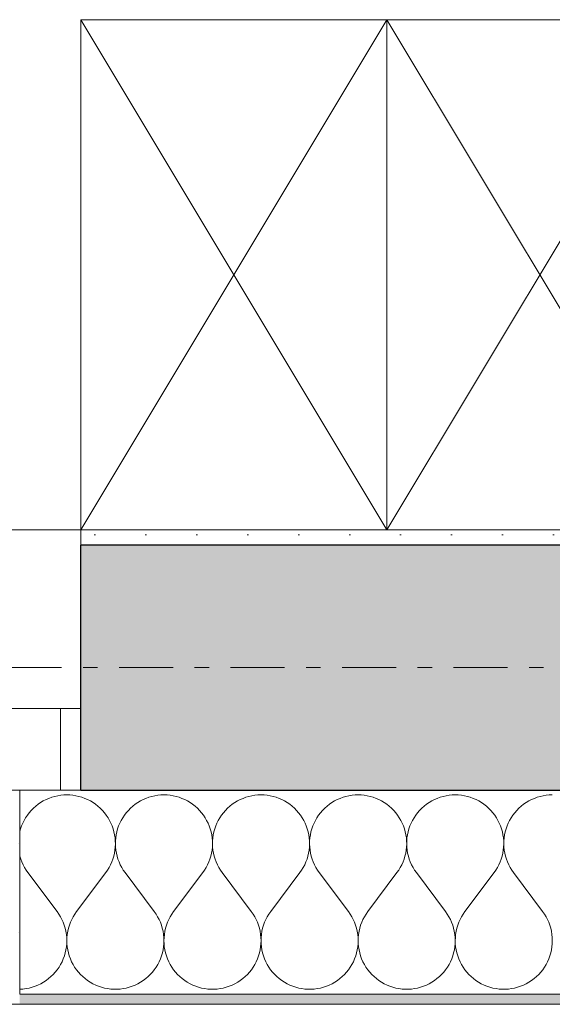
# Model space of a CAD drawing. Extents: x 100 to 2982, y 37 to 2050.
# Tile 62 of 130: x 1584 to 1636, y 575 to 671. Entities that reach past the tile are written whole.
import ezdxf
from ezdxf.xclip import XClip

# ---------------------------------------------------------------- set-up
doc = ezdxf.new("R2010")
doc.units = 0
doc.header["$MEASUREMENT"] = 0
doc.header["$XCLIPFRAME"] = 0
doc.linetypes.add('Przerywana podwójnie', pattern=[54.680554, 26.458333, -10.583333, 7.055556, -10.583333])
for name, color, linetype in [('330-W Wyposażenie', 7, 'Continuous'), ('410-K Osie', 7, 'Continuous'), ('420-K Ściany', 7, 'Continuous'), ('820-G Rysunki Obrazki', 7, 'Continuous'), ('Okna ARCHICADa', 7, 'Continuous')]:
    doc.layers.add(name, color=color, linetype=linetype)
pattern_1 = [(0, (-18316.349, -206.5255), (0, 8.660254), [0, -5]), (0, (-18313.849, -202.195), (0, 8.660254), [0, -5])]

# ---------------------------------------------------------------- blocks, each defined once
blk = doc.blocks.new('*X8')
at = {"layer": '420-K Ściany', "color": 174, "linetype": 'Continuous', "lineweight": 5, "ltscale": 0.2}
for p, q in [((1586.372, 594.573), (1586.105, 594.436)), ((1586.649, 594.694), (1586.372, 594.573)), ((1586.932, 594.796), (1586.649, 594.694)), ((1587.221, 594.881), (1586.932, 594.796)), ((1587.515, 594.947), (1587.221, 594.881)), ((1587.812, 594.995), (1587.515, 594.947)), ((1588.112, 595.023), (1587.812, 594.995)), ((1588.413, 595.033), (1588.112, 595.023)), ((1588.714, 595.023), (1588.413, 595.033)), ((1589.014, 594.995), (1588.714, 595.023)), ((1589.311, 594.947), (1589.014, 594.995)), ((1589.605, 594.881), (1589.311, 594.947)), ((1589.894, 594.796), (1589.605, 594.881)), ((1590.178, 594.694), (1589.894, 594.796)), ((1590.454, 594.573), (1590.178, 594.694)), ((1590.722, 594.436), (1590.454, 594.573)), ((1595.896, 594.573), (1595.628, 594.436)), ((1596.172, 594.694), (1595.896, 594.573)), ((1596.456, 594.796), (1596.172, 594.694)), ((1596.745, 594.881), (1596.456, 594.796)), ((1597.038, 594.947), (1596.745, 594.881)), ((1597.336, 594.995), (1597.038, 594.947)), ((1597.636, 595.023), (1597.336, 594.995)), ((1597.937, 595.033), (1597.636, 595.023)), ((1598.238, 595.023), (1597.937, 595.033)), ((1598.538, 594.995), (1598.238, 595.023)), ((1598.835, 594.947), (1598.538, 594.995)), ((1599.129, 594.881), (1598.835, 594.947)), ((1599.418, 594.796), (1599.129, 594.881)), ((1599.701, 594.694), (1599.418, 594.796)), ((1599.977, 594.573), (1599.701, 594.694)), ((1600.245, 594.436), (1599.977, 594.573)), ((1605.42, 594.573), (1605.152, 594.436)), ((1605.696, 594.694), (1605.42, 594.573)), ((1605.979, 594.796), (1605.696, 594.694)), ((1606.268, 594.881), (1605.979, 594.796)), ((1606.562, 594.947), (1606.268, 594.881)), ((1606.86, 594.995), (1606.562, 594.947)), ((1607.16, 595.023), (1606.86, 594.995)), ((1607.461, 595.033), (1607.16, 595.023)), ((1607.762, 595.023), (1607.461, 595.033)), ((1608.062, 594.995), (1607.762, 595.023)), ((1608.359, 594.947), (1608.062, 594.995)), ((1608.653, 594.881), (1608.359, 594.947)), ((1608.942, 594.796), (1608.653, 594.881)), ((1609.225, 594.694), (1608.942, 594.796)), ((1609.501, 594.573), (1609.225, 594.694)), ((1609.769, 594.436), (1609.501, 594.573)), ((1614.944, 594.573), (1614.676, 594.436)), ((1615.22, 594.694), (1614.944, 594.573)), ((1615.503, 594.796), (1615.22, 594.694)), ((1615.792, 594.881), (1615.503, 594.796)), ((1616.086, 594.947), (1615.792, 594.881)), ((1616.384, 594.995), (1616.086, 594.947)), ((1616.683, 595.023), (1616.384, 594.995)), ((1616.984, 595.033), (1616.683, 595.023)), ((1617.286, 595.023), (1616.984, 595.033)), ((1617.585, 594.995), (1617.286, 595.023)), ((1617.883, 594.947), (1617.585, 594.995)), ((1618.177, 594.881), (1617.883, 594.947)), ((1618.466, 594.796), (1618.177, 594.881)), ((1618.749, 594.694), (1618.466, 594.796)), ((1619.025, 594.573), (1618.749, 594.694)), ((1619.293, 594.436), (1619.025, 594.573)), ((1624.468, 594.573), (1624.2, 594.436)), ((1624.744, 594.694), (1624.468, 594.573)), ((1625.027, 594.796), (1624.744, 594.694)), ((1625.316, 594.881), (1625.027, 594.796)), ((1625.61, 594.947), (1625.316, 594.881)), ((1625.907, 594.995), (1625.61, 594.947)), ((1626.207, 595.023), (1625.907, 594.995)), ((1626.508, 595.033), (1626.207, 595.023)), ((1626.809, 595.023), (1626.508, 595.033)), ((1627.109, 594.995), (1626.809, 595.023)), ((1627.407, 594.947), (1627.109, 594.995)), ((1627.701, 594.881), (1627.407, 594.947)), ((1627.99, 594.796), (1627.701, 594.881)), ((1628.273, 594.694), (1627.99, 594.796)), ((1628.549, 594.573), (1628.273, 594.694)), ((1628.817, 594.436), (1628.549, 594.573)), ((1633.991, 594.573), (1633.724, 594.436)), ((1634.268, 594.694), (1633.991, 594.573)), ((1634.551, 594.796), (1634.268, 594.694)), ((1634.84, 594.881), (1634.551, 594.796)), ((1635.134, 594.947), (1634.84, 594.881)), ((1635.431, 594.995), (1635.134, 594.947)), ((1635.731, 595.023), (1635.431, 594.995)), ((1636.032, 595.033), (1635.731, 595.023)), ((1584.923, 593.511), (1584.726, 593.284)), ((1585.135, 593.725), (1584.923, 593.511)), ((1585.36, 593.925), (1585.135, 593.725)), ((1585.597, 594.111), (1585.36, 593.925)), ((1585.846, 594.281), (1585.597, 594.111)), ((1586.105, 594.436), (1585.846, 594.281)), ((1590.98, 594.281), (1590.722, 594.436)), ((1591.229, 594.111), (1590.98, 594.281)), ((1591.466, 593.925), (1591.229, 594.111)), ((1591.691, 593.725), (1591.466, 593.925)), ((1591.903, 593.511), (1591.691, 593.725)), ((1592.101, 593.284), (1591.903, 593.511)), ((1594.447, 593.511), (1594.249, 593.284)), ((1594.659, 593.725), (1594.447, 593.511)), ((1594.884, 593.925), (1594.659, 593.725)), ((1595.121, 594.111), (1594.884, 593.925)), ((1595.37, 594.281), (1595.121, 594.111)), ((1595.628, 594.436), (1595.37, 594.281)), ((1600.504, 594.281), (1600.245, 594.436)), ((1600.753, 594.111), (1600.504, 594.281)), ((1600.99, 593.925), (1600.753, 594.111)), ((1601.215, 593.725), (1600.99, 593.925)), ((1601.426, 593.511), (1601.215, 593.725)), ((1601.624, 593.284), (1601.426, 593.511)), ((1603.971, 593.511), (1603.773, 593.284)), ((1604.183, 593.725), (1603.971, 593.511)), ((1604.408, 593.925), (1604.183, 593.725)), ((1604.645, 594.111), (1604.408, 593.925)), ((1604.893, 594.281), (1604.645, 594.111)), ((1605.152, 594.436), (1604.893, 594.281)), ((1610.028, 594.281), (1609.769, 594.436)), ((1610.276, 594.111), (1610.028, 594.281)), ((1610.513, 593.925), (1610.276, 594.111)), ((1610.738, 593.725), (1610.513, 593.925)), ((1610.95, 593.511), (1610.738, 593.725)), ((1611.148, 593.284), (1610.95, 593.511)), ((1613.495, 593.511), (1613.297, 593.284)), ((1613.707, 593.725), (1613.495, 593.511)), ((1613.932, 593.925), (1613.707, 593.725)), ((1614.169, 594.111), (1613.932, 593.925)), ((1614.417, 594.281), (1614.169, 594.111)), ((1614.676, 594.436), (1614.417, 594.281)), ((1619.552, 594.281), (1619.293, 594.436)), ((1619.8, 594.111), (1619.552, 594.281)), ((1620.037, 593.925), (1619.8, 594.111)), ((1620.262, 593.725), (1620.037, 593.925)), ((1620.474, 593.511), (1620.262, 593.725)), ((1620.672, 593.284), (1620.474, 593.511)), ((1623.019, 593.511), (1622.821, 593.284)), ((1623.231, 593.725), (1623.019, 593.511)), ((1623.455, 593.925), (1623.231, 593.725)), ((1623.693, 594.111), (1623.455, 593.925)), ((1623.941, 594.281), (1623.693, 594.111)), ((1624.2, 594.436), (1623.941, 594.281)), ((1629.076, 594.281), (1628.817, 594.436)), ((1629.324, 594.111), (1629.076, 594.281)), ((1629.561, 593.925), (1629.324, 594.111)), ((1629.786, 593.725), (1629.561, 593.925)), ((1629.998, 593.511), (1629.786, 593.725)), ((1630.196, 593.284), (1629.998, 593.511)), ((1632.542, 593.511), (1632.345, 593.284)), ((1632.754, 593.725), (1632.542, 593.511)), ((1632.979, 593.925), (1632.754, 593.725)), ((1633.216, 594.111), (1632.979, 593.925)), ((1633.465, 594.281), (1633.216, 594.111)), ((1633.724, 594.436), (1633.465, 594.281)), ((1584.223, 592.534), (1584.089, 592.265)), ((1584.375, 592.794), (1584.223, 592.534)), ((1584.542, 593.045), (1584.375, 592.794)), ((1584.726, 593.284), (1584.542, 593.045)), ((1592.284, 593.045), (1592.101, 593.284)), ((1592.451, 592.794), (1592.284, 593.045)), ((1592.603, 592.534), (1592.451, 592.794)), ((1592.737, 592.265), (1592.603, 592.534)), ((1593.747, 592.534), (1593.612, 592.265)), ((1593.899, 592.794), (1593.747, 592.534)), ((1594.066, 593.045), (1593.899, 592.794)), ((1594.249, 593.284), (1594.066, 593.045)), ((1601.807, 593.045), (1601.624, 593.284)), ((1601.975, 592.794), (1601.807, 593.045)), ((1602.127, 592.534), (1601.975, 592.794)), ((1602.261, 592.265), (1602.127, 592.534)), ((1603.271, 592.534), (1603.136, 592.265)), ((1603.422, 592.794), (1603.271, 592.534)), ((1603.59, 593.045), (1603.422, 592.794)), ((1603.773, 593.284), (1603.59, 593.045)), ((1611.331, 593.045), (1611.148, 593.284)), ((1611.499, 592.794), (1611.331, 593.045)), ((1611.65, 592.534), (1611.499, 592.794)), ((1611.785, 592.265), (1611.65, 592.534)), ((1612.795, 592.534), (1612.66, 592.265)), ((1612.946, 592.794), (1612.795, 592.534)), ((1613.114, 593.045), (1612.946, 592.794)), ((1613.297, 593.284), (1613.114, 593.045)), ((1620.855, 593.045), (1620.672, 593.284)), ((1621.023, 592.794), (1620.855, 593.045)), ((1621.174, 592.534), (1621.023, 592.794)), ((1621.309, 592.265), (1621.174, 592.534)), ((1622.319, 592.534), (1622.184, 592.265)), ((1622.47, 592.794), (1622.319, 592.534)), ((1622.638, 593.045), (1622.47, 592.794)), ((1622.821, 593.284), (1622.638, 593.045)), ((1630.379, 593.045), (1630.196, 593.284)), ((1630.547, 592.794), (1630.379, 593.045)), ((1630.698, 592.534), (1630.547, 592.794)), ((1630.833, 592.265), (1630.698, 592.534)), ((1631.842, 592.534), (1631.708, 592.265)), ((1631.994, 592.794), (1631.842, 592.534)), ((1632.162, 593.045), (1631.994, 592.794)), ((1632.345, 593.284), (1632.162, 593.045)), ((1583.872, 591.703), (1583.802, 591.455)), ((1583.971, 591.987), (1583.872, 591.703)), ((1584.089, 592.265), (1583.971, 591.987)), ((1592.855, 591.987), (1592.737, 592.265)), ((1592.954, 591.703), (1592.855, 591.987)), ((1593.036, 591.413), (1592.954, 591.703)), ((1593.395, 591.703), (1593.314, 591.413)), ((1593.495, 591.987), (1593.395, 591.703)), ((1593.612, 592.265), (1593.495, 591.987)), ((1602.379, 591.987), (1602.261, 592.265)), ((1602.478, 591.703), (1602.379, 591.987)), ((1602.56, 591.413), (1602.478, 591.703)), ((1602.919, 591.703), (1602.838, 591.413)), ((1603.019, 591.987), (1602.919, 591.703)), ((1603.136, 592.265), (1603.019, 591.987)), ((1611.902, 591.987), (1611.785, 592.265)), ((1612.002, 591.703), (1611.902, 591.987)), ((1612.084, 591.413), (1612.002, 591.703)), ((1612.443, 591.703), (1612.362, 591.413)), ((1612.543, 591.987), (1612.443, 591.703)), ((1612.66, 592.265), (1612.543, 591.987)), ((1621.426, 591.987), (1621.309, 592.265)), ((1621.526, 591.703), (1621.426, 591.987)), ((1621.607, 591.413), (1621.526, 591.703)), ((1621.967, 591.703), (1621.885, 591.413)), ((1622.066, 591.987), (1621.967, 591.703)), ((1622.184, 592.265), (1622.066, 591.987)), ((1630.95, 591.987), (1630.833, 592.265)), ((1631.05, 591.703), (1630.95, 591.987)), ((1631.131, 591.413), (1631.05, 591.703)), ((1631.491, 591.703), (1631.409, 591.413)), ((1631.59, 591.987), (1631.491, 591.703)), ((1631.708, 592.265), (1631.59, 591.987)), ((1593.099, 591.118), (1593.036, 591.413)), ((1593.143, 590.82), (1593.099, 591.118)), ((1593.168, 590.52), (1593.143, 590.82)), ((1593.207, 590.82), (1593.181, 590.52)), ((1593.251, 591.118), (1593.207, 590.82)), ((1593.314, 591.413), (1593.251, 591.118)), ((1602.623, 591.118), (1602.56, 591.413)), ((1602.667, 590.82), (1602.623, 591.118)), ((1602.692, 590.52), (1602.667, 590.82)), ((1602.731, 590.82), (1602.705, 590.52)), ((1602.775, 591.118), (1602.731, 590.82)), ((1602.838, 591.413), (1602.775, 591.118)), ((1612.147, 591.118), (1612.084, 591.413)), ((1612.191, 590.82), (1612.147, 591.118)), ((1612.216, 590.52), (1612.191, 590.82)), ((1612.254, 590.82), (1612.229, 590.52)), ((1612.299, 591.118), (1612.254, 590.82)), ((1612.362, 591.413), (1612.299, 591.118)), ((1621.67, 591.118), (1621.607, 591.413)), ((1621.715, 590.82), (1621.67, 591.118)), ((1621.74, 590.52), (1621.715, 590.82)), ((1621.778, 590.82), (1621.753, 590.52)), ((1621.822, 591.118), (1621.778, 590.82)), ((1621.885, 591.413), (1621.822, 591.118)), ((1631.194, 591.118), (1631.131, 591.413)), ((1631.238, 590.82), (1631.194, 591.118)), ((1631.264, 590.52), (1631.238, 590.82)), ((1631.302, 590.82), (1631.277, 590.52)), ((1631.346, 591.118), (1631.302, 590.82)), ((1631.409, 591.413), (1631.346, 591.118)), ((1593.079, 589.322), (1593.13, 589.619)), ((1593.13, 589.619), (1593.162, 589.918)), ((1593.162, 589.918), (1593.175, 590.219)), ((1593.175, 590.219), (1593.168, 590.52)), ((1593.181, 590.52), (1593.175, 590.219)), ((1593.175, 590.219), (1593.188, 589.918)), ((1593.188, 589.918), (1593.22, 589.619)), ((1593.22, 589.619), (1593.27, 589.322)), ((1602.603, 589.322), (1602.654, 589.619)), ((1602.654, 589.619), (1602.686, 589.918)), ((1602.686, 589.918), (1602.698, 590.219)), ((1602.698, 590.219), (1602.692, 590.52)), ((1602.705, 590.52), (1602.699, 590.219)), ((1602.699, 590.219), (1602.712, 589.918)), ((1602.712, 589.918), (1602.744, 589.619)), ((1602.744, 589.619), (1602.794, 589.322)), ((1612.127, 589.322), (1612.178, 589.619)), ((1612.178, 589.619), (1612.209, 589.918)), ((1612.209, 589.918), (1612.222, 590.219)), ((1612.222, 590.219), (1612.216, 590.52)), ((1612.229, 590.52), (1612.223, 590.219)), ((1612.223, 590.219), (1612.236, 589.918)), ((1612.236, 589.918), (1612.267, 589.619)), ((1612.267, 589.619), (1612.318, 589.322)), ((1621.651, 589.322), (1621.702, 589.619)), ((1621.702, 589.619), (1621.733, 589.918)), ((1621.733, 589.918), (1621.746, 590.219)), ((1621.746, 590.219), (1621.74, 590.52)), ((1621.753, 590.52), (1621.747, 590.219)), ((1621.747, 590.219), (1621.759, 589.918)), ((1621.759, 589.918), (1621.791, 589.619)), ((1621.791, 589.619), (1621.842, 589.322)), ((1631.175, 589.322), (1631.225, 589.619)), ((1631.225, 589.619), (1631.257, 589.918)), ((1631.257, 589.918), (1631.27, 590.219)), ((1631.27, 590.219), (1631.264, 590.52)), ((1631.277, 590.52), (1631.27, 590.219)), ((1631.27, 590.219), (1631.283, 589.918)), ((1631.283, 589.918), (1631.315, 589.619)), ((1631.315, 589.619), (1631.366, 589.322)), ((1583.802, 589.088), (1583.816, 589.029)), ((1583.816, 589.029), (1583.904, 588.74)), ((1583.904, 588.74), (1584.01, 588.458)), ((1592.817, 588.458), (1592.922, 588.74)), ((1592.922, 588.74), (1593.01, 589.029)), ((1593.01, 589.029), (1593.079, 589.322)), ((1593.27, 589.322), (1593.34, 589.029)), ((1593.34, 589.029), (1593.428, 588.74)), ((1593.428, 588.74), (1593.533, 588.458)), ((1602.34, 588.458), (1602.446, 588.74)), ((1602.446, 588.74), (1602.534, 589.029)), ((1602.534, 589.029), (1602.603, 589.322)), ((1602.794, 589.322), (1602.864, 589.029)), ((1602.864, 589.029), (1602.951, 588.74)), ((1602.951, 588.74), (1603.057, 588.458)), ((1611.864, 588.458), (1611.97, 588.74)), ((1611.97, 588.74), (1612.058, 589.029)), ((1612.058, 589.029), (1612.127, 589.322)), ((1612.318, 589.322), (1612.387, 589.029)), ((1612.387, 589.029), (1612.475, 588.74)), ((1612.475, 588.74), (1612.581, 588.458)), ((1621.388, 588.458), (1621.494, 588.74)), ((1621.494, 588.74), (1621.582, 589.029)), ((1621.582, 589.029), (1621.651, 589.322)), ((1621.842, 589.322), (1621.911, 589.029)), ((1621.911, 589.029), (1621.999, 588.74)), ((1621.999, 588.74), (1622.105, 588.458)), ((1630.912, 588.458), (1631.018, 588.74)), ((1631.018, 588.74), (1631.105, 589.029)), ((1631.105, 589.029), (1631.175, 589.322)), ((1631.366, 589.322), (1631.435, 589.029)), ((1631.435, 589.029), (1631.523, 588.74)), ((1631.523, 588.74), (1631.629, 588.458)), ((1584.01, 588.458), (1584.133, 588.184)), ((1584.133, 588.184), (1584.273, 587.917)), ((1584.273, 587.917), (1584.431, 587.66)), ((1592.396, 587.66), (1592.553, 587.917)), ((1592.553, 587.917), (1592.693, 588.184)), ((1592.693, 588.184), (1592.817, 588.458)), ((1593.533, 588.458), (1593.657, 588.184)), ((1593.657, 588.184), (1593.797, 587.917)), ((1593.797, 587.917), (1593.954, 587.66)), ((1601.919, 587.66), (1602.076, 587.917)), ((1602.076, 587.917), (1602.217, 588.184)), ((1602.217, 588.184), (1602.34, 588.458)), ((1603.057, 588.458), (1603.181, 588.184)), ((1603.181, 588.184), (1603.321, 587.917)), ((1603.321, 587.917), (1603.478, 587.66)), ((1611.443, 587.66), (1611.6, 587.917)), ((1611.6, 587.917), (1611.741, 588.184)), ((1611.741, 588.184), (1611.864, 588.458)), ((1612.581, 588.458), (1612.704, 588.184)), ((1612.704, 588.184), (1612.845, 587.917)), ((1612.845, 587.917), (1613.002, 587.66)), ((1620.967, 587.66), (1621.124, 587.917)), ((1621.124, 587.917), (1621.265, 588.184)), ((1621.265, 588.184), (1621.388, 588.458)), ((1622.105, 588.458), (1622.228, 588.184)), ((1622.228, 588.184), (1622.369, 587.917)), ((1622.369, 587.917), (1622.526, 587.66)), ((1630.491, 587.66), (1630.648, 587.917)), ((1630.648, 587.917), (1630.788, 588.184)), ((1630.788, 588.184), (1630.912, 588.458)), ((1631.629, 588.458), (1631.752, 588.184)), ((1631.752, 588.184), (1631.892, 587.917)), ((1631.892, 587.917), (1632.05, 587.66)), ((1584.431, 587.66), (1584.604, 587.414)), ((1587.461, 583.604), (1584.604, 587.414)), ((1589.365, 583.604), (1592.223, 587.414)), ((1592.223, 587.414), (1592.396, 587.66)), ((1593.954, 587.66), (1594.127, 587.414)), ((1596.984, 583.604), (1594.127, 587.414)), ((1598.889, 583.604), (1601.746, 587.414)), ((1601.746, 587.414), (1601.919, 587.66)), ((1603.478, 587.66), (1603.651, 587.414)), ((1606.508, 583.604), (1603.651, 587.414)), ((1608.413, 583.604), (1611.27, 587.414)), ((1611.27, 587.414), (1611.443, 587.66)), ((1613.002, 587.66), (1613.175, 587.414)), ((1616.032, 583.604), (1613.175, 587.414)), ((1617.937, 583.604), (1620.794, 587.414)), ((1620.794, 587.414), (1620.967, 587.66)), ((1622.526, 587.66), (1622.699, 587.414)), ((1625.556, 583.604), (1622.699, 587.414)), ((1627.461, 583.604), (1630.318, 587.414)), ((1630.318, 587.414), (1630.491, 587.66)), ((1632.05, 587.66), (1632.223, 587.414)), ((1635.08, 583.604), (1632.223, 587.414)), ((1587.636, 583.354), (1587.461, 583.604)), ((1587.795, 583.093), (1587.636, 583.354)), ((1587.937, 582.822), (1587.795, 583.093)), ((1589.031, 583.093), (1588.889, 582.822)), ((1589.19, 583.354), (1589.031, 583.093)), ((1589.365, 583.604), (1589.19, 583.354)), ((1597.16, 583.354), (1596.984, 583.604)), ((1597.319, 583.093), (1597.16, 583.354)), ((1597.461, 582.822), (1597.319, 583.093)), ((1598.555, 583.093), (1598.413, 582.822)), ((1598.714, 583.354), (1598.555, 583.093)), ((1598.889, 583.604), (1598.714, 583.354)), ((1606.684, 583.354), (1606.508, 583.604)), ((1606.843, 583.093), (1606.684, 583.354)), ((1606.985, 582.822), (1606.843, 583.093)), ((1608.079, 583.093), (1607.937, 582.822)), ((1608.238, 583.354), (1608.079, 583.093)), ((1608.413, 583.604), (1608.238, 583.354)), ((1616.208, 583.354), (1616.032, 583.604)), ((1616.367, 583.093), (1616.208, 583.354)), ((1616.508, 582.822), (1616.367, 583.093)), ((1617.602, 583.093), (1617.461, 582.822)), ((1617.761, 583.354), (1617.602, 583.093)), ((1617.937, 583.604), (1617.761, 583.354)), ((1625.731, 583.354), (1625.556, 583.604)), ((1625.89, 583.093), (1625.731, 583.354)), ((1626.032, 582.822), (1625.89, 583.093)), ((1627.126, 583.093), (1626.984, 582.822)), ((1627.285, 583.354), (1627.126, 583.093)), ((1627.461, 583.604), (1627.285, 583.354)), ((1635.255, 583.354), (1635.08, 583.604)), ((1635.414, 583.093), (1635.255, 583.354)), ((1635.556, 582.822), (1635.414, 583.093)), ((1588.061, 582.543), (1587.937, 582.822)), ((1588.167, 582.257), (1588.061, 582.543)), ((1588.255, 581.964), (1588.167, 582.257)), ((1588.324, 581.666), (1588.255, 581.964)), ((1588.571, 581.964), (1588.503, 581.666)), ((1588.659, 582.257), (1588.571, 581.964)), ((1588.765, 582.543), (1588.659, 582.257)), ((1588.889, 582.822), (1588.765, 582.543)), ((1597.585, 582.543), (1597.461, 582.822)), ((1597.691, 582.257), (1597.585, 582.543)), ((1597.779, 581.964), (1597.691, 582.257)), ((1597.847, 581.666), (1597.779, 581.964)), ((1598.095, 581.964), (1598.026, 581.666)), ((1598.182, 582.257), (1598.095, 581.964)), ((1598.289, 582.543), (1598.182, 582.257)), ((1598.413, 582.822), (1598.289, 582.543)), ((1607.109, 582.543), (1606.985, 582.822)), ((1607.215, 582.257), (1607.109, 582.543)), ((1607.303, 581.964), (1607.215, 582.257)), ((1607.371, 581.666), (1607.303, 581.964)), ((1607.619, 581.964), (1607.55, 581.666)), ((1607.706, 582.257), (1607.619, 581.964)), ((1607.812, 582.543), (1607.706, 582.257)), ((1607.937, 582.822), (1607.812, 582.543)), ((1616.633, 582.543), (1616.508, 582.822)), ((1616.739, 582.257), (1616.633, 582.543)), ((1616.826, 581.964), (1616.739, 582.257)), ((1616.895, 581.666), (1616.826, 581.964)), ((1617.143, 581.964), (1617.074, 581.666)), ((1617.23, 582.257), (1617.143, 581.964)), ((1617.336, 582.543), (1617.23, 582.257)), ((1617.461, 582.822), (1617.336, 582.543)), ((1626.157, 582.543), (1626.032, 582.822)), ((1626.263, 582.257), (1626.157, 582.543)), ((1626.35, 581.964), (1626.263, 582.257)), ((1626.419, 581.666), (1626.35, 581.964)), ((1626.666, 581.964), (1626.598, 581.666)), ((1626.754, 582.257), (1626.666, 581.964)), ((1626.86, 582.543), (1626.754, 582.257)), ((1626.984, 582.822), (1626.86, 582.543)), ((1635.68, 582.543), (1635.556, 582.822)), ((1635.786, 582.257), (1635.68, 582.543)), ((1635.874, 581.964), (1635.786, 582.257)), ((1635.943, 581.666), (1635.874, 581.964)), ((1588.373, 581.364), (1588.324, 581.666)), ((1588.403, 581.06), (1588.373, 581.364)), ((1588.413, 580.755), (1588.403, 581.06)), ((1588.423, 581.06), (1588.413, 580.755)), ((1588.453, 581.364), (1588.423, 581.06)), ((1588.503, 581.666), (1588.453, 581.364)), ((1597.897, 581.364), (1597.847, 581.666)), ((1597.927, 581.06), (1597.897, 581.364)), ((1597.937, 580.755), (1597.927, 581.06)), ((1597.947, 581.06), (1597.937, 580.755)), ((1597.977, 581.364), (1597.947, 581.06)), ((1598.026, 581.666), (1597.977, 581.364)), ((1607.42, 581.364), (1607.371, 581.666)), ((1607.45, 581.06), (1607.42, 581.364)), ((1607.461, 580.755), (1607.45, 581.06)), ((1607.471, 581.06), (1607.461, 580.755)), ((1607.501, 581.364), (1607.471, 581.06)), ((1607.55, 581.666), (1607.501, 581.364)), ((1616.944, 581.364), (1616.895, 581.666)), ((1616.974, 581.06), (1616.944, 581.364)), ((1616.984, 580.755), (1616.974, 581.06)), ((1616.995, 581.06), (1616.984, 580.755)), ((1617.025, 581.364), (1616.995, 581.06)), ((1617.074, 581.666), (1617.025, 581.364)), ((1626.468, 581.364), (1626.419, 581.666)), ((1626.498, 581.06), (1626.468, 581.364)), ((1626.508, 580.755), (1626.498, 581.06)), ((1626.519, 581.06), (1626.508, 580.755)), ((1626.548, 581.364), (1626.519, 581.06)), ((1626.598, 581.666), (1626.548, 581.364)), ((1635.992, 581.364), (1635.943, 581.666)), ((1636.022, 581.06), (1635.992, 581.364)), ((1636.032, 580.755), (1636.022, 581.06)), ((1588.327, 579.844), (1588.375, 580.145)), ((1588.375, 580.145), (1588.404, 580.449)), ((1588.404, 580.449), (1588.413, 580.755)), ((1588.413, 580.755), (1588.422, 580.449)), ((1588.422, 580.449), (1588.451, 580.145)), ((1588.451, 580.145), (1588.5, 579.844)), ((1597.85, 579.844), (1597.899, 580.145)), ((1597.899, 580.145), (1597.928, 580.449)), ((1597.928, 580.449), (1597.937, 580.755)), ((1597.937, 580.755), (1597.946, 580.449)), ((1597.946, 580.449), (1597.975, 580.145)), ((1597.975, 580.145), (1598.023, 579.844)), ((1607.374, 579.844), (1607.423, 580.145)), ((1607.423, 580.145), (1607.451, 580.449)), ((1607.451, 580.449), (1607.461, 580.755)), ((1607.461, 580.755), (1607.47, 580.449)), ((1607.47, 580.449), (1607.499, 580.145)), ((1607.499, 580.145), (1607.547, 579.844)), ((1616.898, 579.844), (1616.946, 580.145)), ((1616.946, 580.145), (1616.975, 580.449)), ((1616.975, 580.449), (1616.984, 580.755)), ((1616.984, 580.755), (1616.994, 580.449)), ((1616.994, 580.449), (1617.023, 580.145)), ((1617.023, 580.145), (1617.071, 579.844)), ((1626.422, 579.844), (1626.47, 580.145)), ((1626.47, 580.145), (1626.499, 580.449)), ((1626.499, 580.449), (1626.508, 580.755)), ((1626.508, 580.755), (1626.518, 580.449)), ((1626.518, 580.449), (1626.546, 580.145)), ((1626.546, 580.145), (1626.595, 579.844)), ((1635.946, 579.844), (1635.994, 580.145)), ((1635.994, 580.145), (1636.023, 580.449)), ((1636.023, 580.449), (1636.032, 580.755)), ((1588.067, 578.966), (1588.172, 579.252)), ((1588.172, 579.252), (1588.259, 579.546)), ((1588.259, 579.546), (1588.327, 579.844)), ((1588.5, 579.844), (1588.567, 579.546)), ((1588.567, 579.546), (1588.654, 579.252)), ((1588.654, 579.252), (1588.759, 578.966)), ((1597.591, 578.966), (1597.696, 579.252)), ((1597.696, 579.252), (1597.783, 579.546)), ((1597.783, 579.546), (1597.85, 579.844)), ((1598.023, 579.844), (1598.091, 579.546)), ((1598.091, 579.546), (1598.177, 579.252)), ((1598.177, 579.252), (1598.283, 578.966)), ((1607.115, 578.966), (1607.22, 579.252)), ((1607.22, 579.252), (1607.307, 579.546)), ((1607.307, 579.546), (1607.374, 579.844)), ((1607.547, 579.844), (1607.615, 579.546)), ((1607.615, 579.546), (1607.701, 579.252)), ((1607.701, 579.252), (1607.806, 578.966)), ((1616.639, 578.966), (1616.744, 579.252)), ((1616.744, 579.252), (1616.83, 579.546)), ((1616.83, 579.546), (1616.898, 579.844)), ((1617.071, 579.844), (1617.139, 579.546)), ((1617.139, 579.546), (1617.225, 579.252)), ((1617.225, 579.252), (1617.33, 578.966)), ((1626.163, 578.966), (1626.268, 579.252)), ((1626.268, 579.252), (1626.354, 579.546)), ((1626.354, 579.546), (1626.422, 579.844)), ((1626.595, 579.844), (1626.662, 579.546)), ((1626.662, 579.546), (1626.749, 579.252)), ((1626.749, 579.252), (1626.854, 578.966)), ((1635.686, 578.966), (1635.791, 579.252)), ((1635.791, 579.252), (1635.878, 579.546)), ((1635.878, 579.546), (1635.946, 579.844)), ((1587.47, 577.903), (1587.645, 578.153)), ((1587.645, 578.153), (1587.803, 578.415)), ((1587.803, 578.415), (1587.944, 578.686)), ((1587.944, 578.686), (1588.067, 578.966)), ((1588.759, 578.966), (1588.882, 578.686)), ((1588.882, 578.686), (1589.023, 578.415)), ((1589.023, 578.415), (1589.181, 578.153)), ((1589.181, 578.153), (1589.356, 577.903)), ((1596.994, 577.903), (1597.169, 578.153)), ((1597.169, 578.153), (1597.327, 578.415)), ((1597.327, 578.415), (1597.468, 578.686)), ((1597.468, 578.686), (1597.591, 578.966)), ((1598.283, 578.966), (1598.406, 578.686)), ((1598.406, 578.686), (1598.547, 578.415)), ((1598.547, 578.415), (1598.705, 578.153)), ((1598.705, 578.153), (1598.88, 577.903)), ((1606.518, 577.903), (1606.692, 578.153)), ((1606.692, 578.153), (1606.851, 578.415)), ((1606.851, 578.415), (1606.992, 578.686)), ((1606.992, 578.686), (1607.115, 578.966)), ((1607.806, 578.966), (1607.93, 578.686)), ((1607.93, 578.686), (1608.071, 578.415)), ((1608.071, 578.415), (1608.229, 578.153)), ((1608.229, 578.153), (1608.403, 577.903)), ((1616.042, 577.903), (1616.216, 578.153)), ((1616.216, 578.153), (1616.374, 578.415)), ((1616.374, 578.415), (1616.515, 578.686)), ((1616.515, 578.686), (1616.639, 578.966)), ((1617.33, 578.966), (1617.454, 578.686)), ((1617.454, 578.686), (1617.595, 578.415)), ((1617.595, 578.415), (1617.753, 578.153)), ((1617.753, 578.153), (1617.927, 577.903)), ((1625.565, 577.903), (1625.74, 578.153)), ((1625.74, 578.153), (1625.898, 578.415)), ((1625.898, 578.415), (1626.039, 578.686)), ((1626.039, 578.686), (1626.163, 578.966)), ((1626.854, 578.966), (1626.977, 578.686)), ((1626.977, 578.686), (1627.118, 578.415)), ((1627.118, 578.415), (1627.277, 578.153)), ((1627.277, 578.153), (1627.451, 577.903)), ((1635.089, 577.903), (1635.264, 578.153)), ((1635.264, 578.153), (1635.422, 578.415)), ((1635.422, 578.415), (1635.563, 578.686)), ((1635.563, 578.686), (1635.686, 578.966)), ((1586.623, 577.026), (1586.855, 577.224)), ((1586.855, 577.224), (1587.075, 577.437)), ((1587.075, 577.437), (1587.28, 577.664)), ((1587.28, 577.664), (1587.47, 577.903)), ((1589.356, 577.903), (1589.546, 577.664)), ((1589.546, 577.664), (1589.751, 577.437)), ((1589.751, 577.437), (1589.971, 577.224)), ((1589.971, 577.224), (1590.203, 577.026)), ((1596.147, 577.026), (1596.379, 577.224)), ((1596.379, 577.224), (1596.598, 577.437)), ((1596.598, 577.437), (1596.804, 577.664)), ((1596.804, 577.664), (1596.994, 577.903)), ((1598.88, 577.903), (1599.07, 577.664)), ((1599.07, 577.664), (1599.275, 577.437)), ((1599.275, 577.437), (1599.495, 577.224)), ((1599.495, 577.224), (1599.727, 577.026)), ((1605.67, 577.026), (1605.903, 577.224)), ((1605.903, 577.224), (1606.122, 577.437)), ((1606.122, 577.437), (1606.328, 577.664)), ((1606.328, 577.664), (1606.518, 577.903)), ((1608.403, 577.903), (1608.594, 577.664)), ((1608.594, 577.664), (1608.799, 577.437)), ((1608.799, 577.437), (1609.018, 577.224)), ((1609.018, 577.224), (1609.251, 577.026)), ((1615.194, 577.026), (1615.427, 577.224)), ((1615.427, 577.224), (1615.646, 577.437)), ((1615.646, 577.437), (1615.851, 577.664)), ((1615.851, 577.664), (1616.042, 577.903)), ((1617.927, 577.903), (1618.118, 577.664)), ((1618.118, 577.664), (1618.323, 577.437)), ((1618.323, 577.437), (1618.542, 577.224)), ((1618.542, 577.224), (1618.775, 577.026)), ((1624.718, 577.026), (1624.951, 577.224)), ((1624.951, 577.224), (1625.17, 577.437)), ((1625.17, 577.437), (1625.375, 577.664)), ((1625.375, 577.664), (1625.565, 577.903)), ((1627.451, 577.903), (1627.641, 577.664)), ((1627.641, 577.664), (1627.847, 577.437)), ((1627.847, 577.437), (1628.066, 577.224)), ((1628.066, 577.224), (1628.299, 577.026)), ((1634.242, 577.026), (1634.474, 577.224)), ((1634.474, 577.224), (1634.694, 577.437)), ((1634.694, 577.437), (1634.899, 577.664)), ((1634.899, 577.664), (1635.089, 577.903)), ((1584.712, 576.105), (1585.007, 576.182)), ((1585.007, 576.182), (1585.297, 576.279)), ((1585.297, 576.279), (1585.581, 576.393)), ((1585.581, 576.393), (1585.856, 576.526)), ((1585.856, 576.526), (1586.122, 576.676)), ((1586.122, 576.676), (1586.378, 576.843)), ((1586.378, 576.843), (1586.623, 577.026)), ((1590.203, 577.026), (1590.448, 576.843)), ((1590.448, 576.843), (1590.704, 576.676)), ((1590.704, 576.676), (1590.97, 576.526)), ((1590.97, 576.526), (1591.245, 576.393)), ((1591.245, 576.393), (1591.529, 576.279)), ((1591.529, 576.279), (1591.819, 576.182)), ((1591.819, 576.182), (1592.114, 576.105)), ((1594.236, 576.105), (1594.531, 576.182)), ((1594.531, 576.182), (1594.821, 576.279)), ((1594.821, 576.279), (1595.104, 576.393)), ((1595.104, 576.393), (1595.38, 576.526)), ((1595.38, 576.526), (1595.646, 576.676)), ((1595.646, 576.676), (1595.902, 576.843)), ((1595.902, 576.843), (1596.147, 577.026)), ((1599.727, 577.026), (1599.972, 576.843)), ((1599.972, 576.843), (1600.228, 576.676)), ((1600.228, 576.676), (1600.494, 576.526)), ((1600.494, 576.526), (1600.769, 576.393)), ((1600.769, 576.393), (1601.052, 576.279)), ((1601.052, 576.279), (1601.342, 576.182)), ((1601.342, 576.182), (1601.638, 576.105)), ((1603.759, 576.105), (1604.055, 576.182)), ((1604.055, 576.182), (1604.345, 576.279)), ((1604.345, 576.279), (1604.628, 576.393)), ((1604.628, 576.393), (1604.903, 576.526)), ((1604.903, 576.526), (1605.17, 576.676)), ((1605.17, 576.676), (1605.426, 576.843)), ((1605.426, 576.843), (1605.67, 577.026)), ((1609.251, 577.026), (1609.496, 576.843)), ((1609.496, 576.843), (1609.752, 576.676)), ((1609.752, 576.676), (1610.018, 576.526)), ((1610.018, 576.526), (1610.293, 576.393)), ((1610.293, 576.393), (1610.576, 576.279)), ((1610.576, 576.279), (1610.866, 576.182)), ((1610.866, 576.182), (1611.162, 576.105)), ((1613.283, 576.105), (1613.579, 576.182)), ((1613.579, 576.182), (1613.869, 576.279)), ((1613.869, 576.279), (1614.152, 576.393)), ((1614.152, 576.393), (1614.427, 576.526)), ((1614.427, 576.526), (1614.693, 576.676)), ((1614.693, 576.676), (1614.949, 576.843)), ((1614.949, 576.843), (1615.194, 577.026)), ((1618.775, 577.026), (1619.019, 576.843)), ((1619.019, 576.843), (1619.275, 576.676)), ((1619.275, 576.676), (1619.542, 576.526)), ((1619.542, 576.526), (1619.817, 576.393)), ((1619.817, 576.393), (1620.1, 576.279)), ((1620.1, 576.279), (1620.39, 576.182)), ((1620.39, 576.182), (1620.686, 576.105)), ((1622.807, 576.105), (1623.103, 576.182)), ((1623.103, 576.182), (1623.393, 576.279)), ((1623.393, 576.279), (1623.676, 576.393)), ((1623.676, 576.393), (1623.951, 576.526)), ((1623.951, 576.526), (1624.217, 576.676)), ((1624.217, 576.676), (1624.473, 576.843)), ((1624.473, 576.843), (1624.718, 577.026)), ((1628.299, 577.026), (1628.543, 576.843)), ((1628.543, 576.843), (1628.799, 576.676)), ((1628.799, 576.676), (1629.065, 576.526)), ((1629.065, 576.526), (1629.341, 576.393)), ((1629.341, 576.393), (1629.624, 576.279)), ((1629.624, 576.279), (1629.914, 576.182)), ((1629.914, 576.182), (1630.209, 576.105)), ((1632.331, 576.105), (1632.626, 576.182)), ((1632.626, 576.182), (1632.916, 576.279)), ((1632.916, 576.279), (1633.2, 576.393)), ((1633.2, 576.393), (1633.475, 576.526)), ((1633.475, 576.526), (1633.741, 576.676)), ((1633.741, 576.676), (1633.997, 576.843)), ((1633.997, 576.843), (1634.242, 577.026)), ((1583.802, 575.988), (1583.804, 575.988)), ((1583.804, 575.988), (1584.109, 576.007)), ((1584.109, 576.007), (1584.412, 576.046)), ((1584.412, 576.046), (1584.712, 576.105)), ((1592.114, 576.105), (1592.414, 576.046)), ((1592.414, 576.046), (1592.717, 576.007)), ((1592.717, 576.007), (1593.022, 575.988)), ((1593.022, 575.988), (1593.328, 575.988)), ((1593.328, 575.988), (1593.633, 576.007)), ((1593.633, 576.007), (1593.936, 576.046)), ((1593.936, 576.046), (1594.236, 576.105)), ((1601.638, 576.105), (1601.938, 576.046)), ((1601.938, 576.046), (1602.241, 576.007)), ((1602.241, 576.007), (1602.546, 575.988)), ((1602.546, 575.988), (1602.852, 575.988)), ((1602.852, 575.988), (1603.156, 576.007)), ((1603.156, 576.007), (1603.46, 576.046)), ((1603.46, 576.046), (1603.759, 576.105)), ((1611.162, 576.105), (1611.462, 576.046)), ((1611.462, 576.046), (1611.765, 576.007)), ((1611.765, 576.007), (1612.07, 575.988)), ((1612.07, 575.988), (1612.375, 575.988)), ((1612.375, 575.988), (1612.68, 576.007)), ((1612.68, 576.007), (1612.983, 576.046)), ((1612.983, 576.046), (1613.283, 576.105)), ((1620.686, 576.105), (1620.986, 576.046)), ((1620.986, 576.046), (1621.289, 576.007)), ((1621.289, 576.007), (1621.594, 575.988)), ((1621.594, 575.988), (1621.899, 575.988)), ((1621.899, 575.988), (1622.204, 576.007)), ((1622.204, 576.007), (1622.507, 576.046)), ((1622.507, 576.046), (1622.807, 576.105)), ((1630.209, 576.105), (1630.509, 576.046)), ((1630.509, 576.046), (1630.812, 576.007)), ((1630.812, 576.007), (1631.117, 575.988)), ((1631.117, 575.988), (1631.423, 575.988)), ((1631.423, 575.988), (1631.728, 576.007)), ((1631.728, 576.007), (1632.031, 576.046)), ((1632.031, 576.046), (1632.331, 576.105))]:
    blk.add_line(p, q, dxfattribs=at)
blk = doc.blocks.new('Rysunek_1_1', base_point=(-18316.349, -206.526))
at = {"layer": '420-K Ściany', "linetype": 'Continuous', "lineweight": 5}
h = blk.add_hatch(dxfattribs=at)
h.set_pattern_fill('Tynk_0001', color=180, style=0, pattern_type=2)
h.set_pattern_definition(pattern_1)
h.paths.add_polyline_path([(1867.622, 621.009), (1589.802, 621.009), (1589.802, 619.509), (1867.622, 619.509)])
at = {"layer": '420-K Ściany', "linetype": 'Continuous', "lineweight": 13}
blk.add_hatch(color=62, dxfattribs=at).paths.add_polyline_path([(1589.802, 619.509), (1589.802, 603.509), (1589.802, 595.509), (1869.122, 595.509), (1869.122, 619.509)])
at = {"layer": '420-K Ściany', "linetype": 'Continuous', "lineweight": 5}
h = blk.add_hatch(dxfattribs=at)
h.set_pattern_fill('Tynk_0001', color=176, style=0, pattern_type=2)
h.set_pattern_definition(pattern_1)
h.paths.add_polyline_path([(1582.802, 574.509), (1583.802, 574.509), (1583.802, 575.509), (1583.802, 595.509), (1582.802, 595.509)])
h = blk.add_hatch(dxfattribs=at)
h.set_pattern_fill('Tynk_0001', color=176, style=0, pattern_type=2)
h.set_pattern_definition(pattern_1)
h.paths.add_polyline_path([(1583.802, 575.509), (1583.802, 574.509), (2179.802, 574.509), (2179.802, 575.509)])
at = {"layer": '330-W Wyposażenie', "color": 4, "linetype": 'Continuous', "lineweight": 13, "ltscale": 0.2}
for p, q in [((1589.802, 621.009), (1619.802, 671.009)), ((1589.802, 671.009), (1619.802, 621.009)), ((1619.802, 671.009), (1619.802, 621.009)), ((1619.802, 621.009), (1649.802, 671.009)), ((1619.802, 671.009), (1649.802, 621.009))]:
    blk.add_line(p, q, dxfattribs=at)
at = {"layer": '330-W Wyposażenie', "color": 4, "linetype": 'Continuous', "lineweight": 13, "ltscale": 0.2, "flags": 128}
blk.add_lwpolyline([(1859.802, 671.009), (1589.802, 671.009), (1589.802, 621.009), (1859.802, 621.009)], close=True, dxfattribs=at)
at = {"layer": '410-K Osie', "color": 4, "linetype": 'Przerywana podwójnie', "lineweight": 13, "ltscale": 0.2}
blk.add_line((587.417, 607.509), (2253.561, 607.509), dxfattribs=at)
blk.add_line((587.417, 607.509), (2253.561, 607.509), dxfattribs=at)
at = {"layer": '420-K Ściany', "color": 47, "linetype": 'Continuous', "lineweight": 15, "ltscale": 0.2}
for p, q in [((1589.802, 619.509), (1589.802, 621.009)), ((1583.802, 595.509), (1582.802, 595.509)), ((1583.802, 595.509), (1589.802, 595.509)), ((1583.802, 574.509), (1582.802, 574.509))]:
    blk.add_line(p, q, dxfattribs=at)
at = {"layer": '420-K Ściany', "color": 27, "linetype": 'Continuous', "lineweight": 25, "ltscale": 0.2}
for p, q in [((1869.122, 619.509), (1589.802, 619.509)), ((1589.802, 603.509), (1589.802, 619.509)), ((1589.802, 595.509), (1589.802, 603.509)), ((1589.802, 595.509), (1869.122, 595.509))]:
    blk.add_line(p, q, dxfattribs=at)
at = {"layer": '420-K Ściany', "color": 67, "linetype": 'Continuous', "lineweight": 13, "ltscale": 0.2}
for q in [(1583.802, 595.509), (2159.802, 575.509)]:
    blk.add_line((1583.802, 575.509), q, dxfattribs=at)
at = {"layer": '420-K Ściany', "color": 47, "linetype": 'Continuous', "lineweight": 15, "ltscale": 0.2, "flags": 128}
for points in [[(1867.622, 621.009), (1589.802, 621.009)], [(1583.802, 574.509), (2180.802, 574.509)]]:
    blk.add_lwpolyline(points, dxfattribs=at)
at = {"layer": 'Okna ARCHICADa', "color": 3, "linetype": 'Continuous', "lineweight": 13, "ltscale": 0.2}
for p, q in [((1369.802, 621.009), (1589.802, 621.009)), ((1375.802, 574.509), (1583.802, 574.509)), ((1583.802, 574.509), (1583.802, 574.509))]:
    blk.add_line(p, q, dxfattribs=at)
at = {"layer": 'Okna ARCHICADa', "color": 47, "linetype": 'Continuous', "lineweight": 15, "ltscale": 0.2}
for p, q in [((1589.802, 619.509), (1589.802, 621.009)), ((1583.802, 595.509), (1589.802, 595.509)), ((1583.802, 595.509), (1589.802, 595.509)), ((1583.802, 574.509), (1582.802, 574.509))]:
    blk.add_line(p, q, dxfattribs=at)
at = {"layer": 'Okna ARCHICADa', "color": 27, "linetype": 'Continuous', "lineweight": 25, "ltscale": 0.2}
for p, q in [((1589.802, 603.509), (1589.802, 619.509)), ((1589.802, 595.509), (1589.802, 603.509)), ((1589.802, 595.509), (1589.802, 603.509))]:
    blk.add_line(p, q, dxfattribs=at)
at = {"layer": 'Okna ARCHICADa', "color": 23, "linetype": 'Continuous', "lineweight": 15, "ltscale": 0.2}
for p, q in [((1581.302, 603.509), (1587.802, 603.509)), ((1587.802, 603.509), (1589.802, 603.509)), ((1587.802, 595.509), (1587.802, 603.509)), ((1587.802, 595.509), (1579.802, 595.509)), ((1589.802, 595.509), (1587.802, 595.509))]:
    blk.add_line(p, q, dxfattribs=at)
at = {"color": 65, "linetype": 'Continuous', "lineweight": 13, "ltscale": 0.2}
blk.add_blockref('*X8', (0, 0), dxfattribs=at)

msp = doc.modelspace()

# ---------------------------------------------------------------- block references
at = {"layer": '820-G Rysunki Obrazki', "color": 65, "linetype": 'Continuous', "lineweight": 13, "ltscale": 0.2}
ref = msp.add_blockref('Rysunek_1_1', (-18316.349, -206.526), dxfattribs=at)
XClip(ref).set_block_clipping_path([(244.527027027, 75.2081975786), (2570.9054054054, 2024.1891891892)])

doc.saveas('drawing.dxf')
